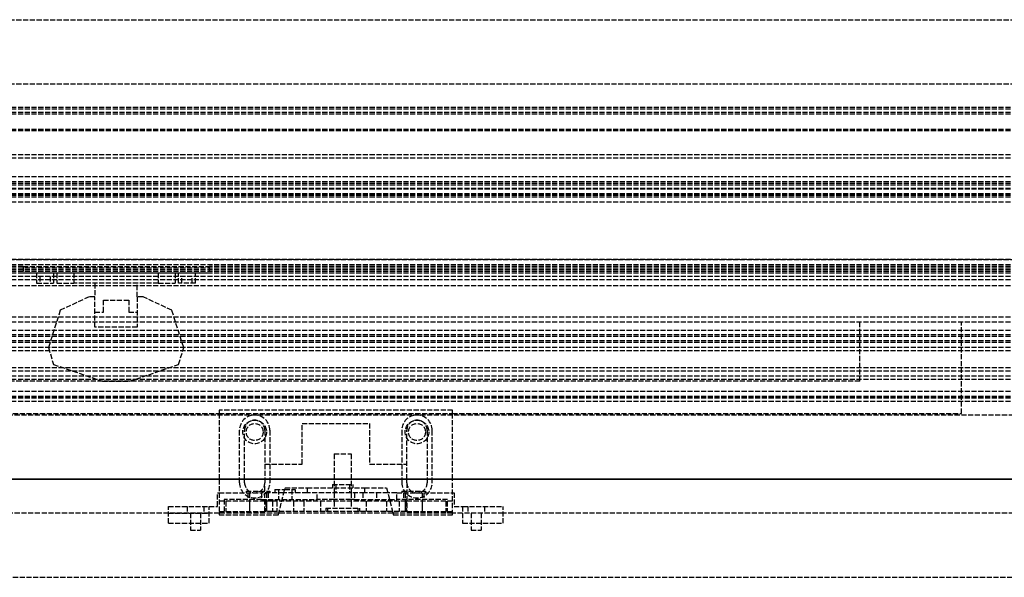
# Model space of a CAD drawing. Header units: millimetres. Extents: x 0 to 2538, y 0 to 599.
# Tile 13 of 18: x 1630 to 1921, y 0 to 165. Entities that reach past the tile are written whole.
import ezdxf

# ---------------------------------------------------------------- set-up
doc = ezdxf.new("R2010")
doc.units = ezdxf.units.MM
doc.header["$LTSCALE"] = 10
doc.linetypes.add('ALLCAD_Strich', pattern=[0.2, 0.15, -0.05])
doc.layers.add('BESCH_KONT_sich_schn_ansi_2d', color=40, linetype='Continuous')
doc.layers.add('BESCH_KONT_sich_schn_grun_2d', color=10, linetype='Continuous')

msp = doc.modelspace()

# ---------------------------------------------------------------- linework, layer by layer
at = {"layer": 'BESCH_KONT_sich_schn_ansi_2d', "linetype": 'ALLCAD_Strich'}
for p, q in [((0, 29, 2121), (2538, 29, 2121)), ((0, 29, 2202), (2538, 29, 2202)), ((0, 29, 2102), (2538, 29, 2102)), ((2519, 29, 2044), (19, 29, 2044)), ((2519, 29, 2043), (19, 29, 2043)), ((2519, 29, 2046.5), (19, 29, 2046.5)), ((2519, 29, 2079), (19, 29, 2079)), ((2519, 29, 2100), (19, 29, 2100)), ((2519, 29, 2101.5), (19, 29, 2101.5)), ((2519, 29, 2121.55), (19, 29, 2121.55)), ((2519, 29, 2122.5), (19, 29, 2122.5)), ((2519, 29, 2122), (19, 29, 2122)), ((2519, 29, 2040), (19, 29, 2040)), ((2519, 29, 2037.5), (19, 29, 2037.5)), ((2519, 29, 2036.5), (19, 29, 2036.5)), ((2519, 29, 2045.5), (19, 29, 2045.5)), ((19, 29, 2087), (2519, 29, 2087)), ((19, 29, 79), (2519, 29, 79)), ((19, 29, 73), (2519, 29, 73)), ((2519, 29, 62), (19, 29, 62)), ((2519, 29, 54.5), (19, 29, 54.5)), ((2519, 29, 53.5), (19, 29, 53.5)), ((2519, 29, 50), (19, 29, 50)), ((2519, 29, 54), (19, 29, 54)), ((2519, 29, 45), (19, 29, 45)), ((2519, 29, 48), (19, 29, 48)), ((2519, 29, 58.5), (19, 29, 58.5)), ((2519, 29, 39.5), (19, 29, 39.5)), ((2416.5, 29, 41.5), (19, 29, 41.5)), ((2519, 29, 59), (19, 29, 59)), ((2519, 29, 60), (19, 29, 60)), ((2519, 29, 53.59), (19, 29, 53.59)), ((2519, 29, 46), (19, 29, 46)), ((2519, 29, 2098.5), (19, 29, 2098.5)), ((2519, 29), (19, 29)), ((1264, 29, 2080), (2519, 29, 2080)), ((1264, 29, 32), (2519, 29, 32)), ((2524.5, 29, 2086.5), (1273, 29, 2086.5)), ((1273, 29, 73.5), (2524.5, 29, 73.5)), ((1406, 29, 2097.5), (1689, 29, 2097.5)), ((1689, 29, 2096), (1408.5, 29, 2096)), ((1691, 29, 2083.5), (1408.5, 29, 2083.5)), ((1878.5, 29, 2087.5), (1438.5, 29, 2087.5)), ((1878.5, 29, 2092.5), (1438.5, 29, 2092.5)), ((2344, 29, 29), (1439, 29, 29)), ((2344, 29, 31), (1439, 29, 31)), ((1674, 29, 2081), (1617, 29, 2081)), ((2375, 29, 2078), (1629, 29, 2078)), ((1631, 29, 2079), (1686, 29, 2079)), ((1631, 29, 2081), (1631, 29, 2079)), ((1631, 29, 2097.5), (1631, 29, 2083.5)), ((1631, 29, 2083.5), (1631, 29, 2081)), ((1636, 29, 2088.25), (1636, 29, 2088.25)), ((1636, 29, 2088.25), (1636.01, 29, 2088.25)), ((1636, 29, 2088.25), (1636.01, 29, 2088.25)), ((1636, 29, 2088.25), (1636.01, 29, 2088.25)), ((1636, 29, 2088.25), (1636.01, 29, 2088.25)), ((1636, 29, 2088.25), (1636, 29, 2088.25)), ((1636, 29, 2088.25), (1636.01, 29, 2088.25)), ((1636, 29, 2088.25), (1636.01, 29, 2088.25)), ((1636.01, 29, 2088.25), (1636, 29, 2088.25)), ((1636, 29, 2088.24), (1636, 29, 2088.24)), ((1636, 29, 2088.24), (1636.01, 29, 2088.24)), ((1636, 29, 2088.24), (1636, 29, 2088.24)), ((1636, 29, 2088.24), (1636.01, 29, 2088.24)), ((1636, 29, 2088.24), (1636.01, 29, 2088.24)), ((1636, 29, 2088.24), (1636.01, 29, 2088.24)), ((1636, 29, 2088.24), (1636.01, 29, 2088.24)), ((1636, 29, 2088.24), (1636, 29, 2088.25)), ((1636, 29, 2088.25), (1636.01, 29, 2088.25)), ((1636, 29, 2088.24), (1636.01, 29, 2088.24)), ((1636, 29, 2088.24), (1636.01, 29, 2088.24)), ((1636, 29, 2088.26), (1636, 29, 2088.26)), ((1636, 29, 2088.26), (1636.01, 29, 2088.26)), ((1636, 29, 2088.26), (1636, 29, 2088.25)), ((1636, 29, 2088.25), (1636.01, 29, 2088.25)), ((1636, 29, 2088.26), (1636.01, 29, 2088.26)), ((1636, 29, 2088.26), (1636.01, 29, 2088.26)), ((1636, 29, 2088.26), (1636.01, 29, 2088.26)), ((1636, 29, 2088.26), (1636, 29, 2088.26)), ((1636, 29, 2088.26), (1636.01, 29, 2088.26)), ((1636, 29, 2088.26), (1636.01, 29, 2088.26)), ((1636, 29, 2088.26), (1636.01, 29, 2088.26)), ((1636.01, 29, 2088.25), (1636.01, 29, 2088.25)), ((1636.01, 29, 2088.25), (1636.01, 29, 2088.25)), ((1636.01, 29, 2088.24), (1636.01, 29, 2088.24)), ((1636.01, 29, 2088.24), (1636.01, 29, 2088.24)), ((1636.01, 29, 2088.24), (1636.01, 29, 2088.25)), ((1636.01, 29, 2088.26), (1636.01, 29, 2088.25)), ((1636.01, 29, 2088.26), (1636.01, 29, 2088.26)), ((1636.01, 29, 2088.26), (1636.01, 29, 2088.26)), ((1638.5, 29, 2087.5), (1638.5, 29, 2092.5)), ((1640, 29, 2087.5), (1640, 29, 2092.5)), ((1642, 29, 2087.5), (1642, 29, 2092.5)), ((1671, 29, 2093.25), (1646, 29, 2093.25)), ((1646, 29, 2083.25), (1671, 29, 2083.25)), ((1650.5, 29, 2087.5), (1650.5, 29, 2092.5)), ((1652.25, 29, 2087.5), (1652.25, 29, 2084.75)), ((1652.25, 29, 2091.75), (1654.75, 29, 2091.75)), ((1654.75, 29, 2084.75), (1652.25, 29, 2084.75)), ((1652.25, 29, 2087.5), (1652.25, 29, 2092.5)), ((1654.5, 29, 2087.5), (1654.5, 29, 2092.5)), ((1654.5, 29, 2092.5), (1662.5, 29, 2092.5)), ((1654.5, 29, 2087.5), (1662.5, 29, 2087.5)), ((1654.75, 29, 2084.75), (1654.75, 29, 2091.75)), ((1662.25, 29, 2084.75), (1654.75, 29, 2084.75)), ((1654.75, 29, 2091.75), (1662.25, 29, 2091.75)), ((1662.25, 29, 2091.75), (1664.75, 29, 2091.75)), ((1664.75, 29, 2084.75), (1662.25, 29, 2084.75)), ((1662.25, 29, 2091.75), (1662.25, 29, 2084.75)), ((1662.5, 29, 2087.5), (1662.5, 29, 2092.5)), ((1664.75, 29, 2087.5), (1664.75, 29, 2084.75)), ((1664.75, 29, 2087.5), (1664.75, 29, 2092.5)), ((1666.5, 29, 2087.5), (1666.5, 29, 2092.5)), ((1686, 29, 2081), (1674, 29, 2081)), ((1674, 29, 2030), (1690.5, 29, 2030)), ((1674, 29, 2030), (1674, 29, 2080)), ((1674, 29, 2080), (1674, 29, 2082)), ((1674, 29, 2082), (1686, 29, 2082)), ((1675, 29, 2087.5), (1675, 29, 2092.5)), ((1677, 29, 2087.5), (1677, 29, 2092.5)), ((1678.5, 29, 2087.5), (1678.5, 29, 2092.5)), ((1686, 29, 2083.5), (1686, 29, 2097.5)), ((1686, 29, 2079), (1686, 29, 2080)), ((1691, 29, 2081), (1686, 29, 2081)), ((1686, 29, 2082), (1686, 29, 2083.5)), ((1686, 29, 2080), (1686, 29, 2082)), ((1688.5, 29, 2030), (1688.5, 29, 2080)), ((1702.5, 29, 2091), (1689, 29, 2091)), ((1689, 29, 2085), (1689, 29, 2094)), ((1689, 29, 2085), (1691, 29, 2085)), ((1689, 29, 2094), (1702.5, 29, 2094)), ((1689, 29, 2097.5), (1706.5, 29, 2097.5)), ((1689, 29, 2096), (1689, 29, 2097.5)), ((1689, 29, 2096), (1706.5, 29, 2096)), ((1690.5, 29, 2030), (1756.5, 29, 2030)), ((1690.5, 29, 2030), (1690.5, 29, 2080)), ((1756, 29, 2081), (1691, 29, 2081)), ((1691, 29, 2080), (1691, 29, 2031)), ((1691, 29, 2031), (1756, 29, 2031)), ((1707.18, 29, 2083.5), (1691, 29, 2083.5)), ((1691, 29, 2085), (1691, 29, 2080)), ((1695, 29, 2094.5), (1703.83, 29, 2094.5)), ((1695, 29, 2094.5), (1695, 29, 2096)), ((1696, 29, 2098), (1696, 29, 2097.5)), ((1696, 29, 2098), (1703, 29, 2098)), ((1696.5, 29, 2094.5), (1696.5, 29, 2097.5)), ((1697, 29, 2091), (1697, 29, 2094)), ((1697, 29, 2094), (1697, 29, 2091)), ((1697, 29, 2097.5), (1697, 29, 2094.5)), ((1697, 29, 2094.5), (1697, 29, 2094)), ((1697.5, 29, 2052), (1697.5, 29, 2058)), ((1701.5, 29, 2091), (1701.5, 29, 2080)), ((1702, 29, 2091), (1702, 29, 2094)), ((1702, 29, 2094), (1702, 29, 2091)), ((1702, 29, 2097.5), (1702, 29, 2094.5)), ((1702, 29, 2094.5), (1702, 29, 2094)), ((1702.5, 29, 2094.5), (1702.5, 29, 2097.5)), ((1702.75, 29, 2091), (1702.5, 29, 2091)), ((1702.5, 29, 2091), (1702.5, 29, 2094)), ((1702.5, 29, 2094), (1703.67, 29, 2094)), ((1702.75, 29, 2091), (1718, 29, 2091)), ((1704.29, 29, 2096), (1702.75, 29, 2091)), ((1703, 29, 2098), (1703, 29, 2097.5)), ((1703.5, 29, 2058), (1703.5, 29, 2052)), ((1703.67, 29, 2094), (1713.5, 29, 2094)), ((1703.83, 29, 2094.5), (1704, 29, 2094.5)), ((1704, 29, 2094.5), (1704, 29, 2095.06)), ((1704, 29, 2095.06), (1704, 29, 2096)), ((1704.75, 29, 2097.5), (1704.29, 29, 2096)), ((1706.5, 29, 2096), (1706.5, 29, 2097.5)), ((1706.5, 29, 2097.5), (1706.75, 29, 2097.5)), ((1706.75, 29, 2096), (1706.5, 29, 2096)), ((1708.5, 29, 2096), (1706.75, 29, 2096)), ((1740.25, 29, 2097.5), (1706.75, 29, 2097.5)), ((1709.82, 29, 2083.5), (1707.18, 29, 2083.5)), ((1708.5, 29, 2096), (1708.5, 29, 2097.5)), ((1715, 29, 2096), (1708.5, 29, 2096)), ((1718, 29, 2083.5), (1709.82, 29, 2083.5)), ((1714, 29, 2080.5), (1711, 29, 2080.5)), ((1711, 29, 2090.5), (1714, 29, 2090.5)), ((1712.49, 29, 2090.5), (1712.49, 29, 2090.49)), ((1712.49, 29, 2090.5), (1712.49, 29, 2090.49)), ((1712.49, 29, 2090.5), (1712.49, 29, 2090.49)), ((1712.49, 29, 2090.5), (1712.49, 29, 2090.49)), ((1712.49, 29, 2090.5), (1712.49, 29, 2090.49)), ((1712.49, 29, 2090.5), (1712.49, 29, 2090.49)), ((1712.49, 29, 2090.49), (1712.49, 29, 2090.49)), ((1712.49, 29, 2090.49), (1712.49, 29, 2090.49)), ((1712.49, 29, 2090.49), (1712.5, 29, 2090.49)), ((1712.49, 29, 2090.5), (1712.49, 29, 2090.49)), ((1712.5, 29, 2090.5), (1712.5, 29, 2090.49)), ((1712.5, 29, 2090.5), (1712.5, 29, 2090.49)), ((1712.5, 29, 2090.5), (1712.5, 29, 2090.49)), ((1712.5, 29, 2090.49), (1712.5, 29, 2090.5)), ((1712.5, 29, 2090.5), (1712.5, 29, 2090.49)), ((1712.51, 29, 2090.49), (1712.5, 29, 2090.49)), ((1712.5, 29, 2090.5), (1712.5, 29, 2090.49)), ((1712.5, 29, 2090.5), (1712.5, 29, 2090.49)), ((1712.5, 29, 2090.5), (1712.5, 29, 2090.49)), ((1712.5, 29, 2090.49), (1712.5, 29, 2090.49)), ((1712.5, 29, 2090.49), (1712.5, 29, 2090.49)), ((1712.5, 29, 2090.5), (1712.5, 29, 2090.49)), ((1712.51, 29, 2090.5), (1712.51, 29, 2090.49)), ((1712.51, 29, 2090.5), (1712.51, 29, 2090.49)), ((1712.51, 29, 2090.5), (1712.51, 29, 2090.49)), ((1712.51, 29, 2090.5), (1712.51, 29, 2090.49)), ((1712.51, 29, 2090.5), (1712.51, 29, 2090.49)), ((1712.51, 29, 2090.49), (1712.51, 29, 2090.49)), ((1712.51, 29, 2090.49), (1712.51, 29, 2090.49)), ((1712.51, 29, 2090.5), (1712.51, 29, 2090.49)), ((1712.51, 29, 2090.5), (1712.51, 29, 2090.49)), ((1713.5, 29, 2091), (1713.5, 29, 2094)), ((1713.5, 29, 2094), (1733.5, 29, 2094)), ((1715, 29, 2097.5), (1715, 29, 2085.5)), ((1715, 29, 2085.5), (1718, 29, 2085.5)), ((1715, 29, 2096), (1732, 29, 2096)), ((1718, 29, 2091), (1729, 29, 2091)), ((1729, 29, 2080.5), (1718, 29, 2080.5)), ((1718, 29, 2088.5), (1718, 29, 2091)), ((1718, 29, 2080.5), (1718, 29, 2082.5)), ((1718, 29, 2082.5), (1718, 29, 2088.5)), ((1718, 29, 2085.5), (1719, 29, 2085.5)), ((1718.58, 29, 2083.5), (1718, 29, 2083.5)), ((1732.5, 29, 2083.5), (1718.58, 29, 2083.5)), ((1719, 29, 2085.5), (1732, 29, 2085.5)), ((1729, 29, 2091), (1733.84, 29, 2091)), ((1729, 29, 2091), (1729, 29, 2080.5)), ((1732, 29, 2085.5), (1732, 29, 2097.5)), ((1738.5, 29, 2096), (1732, 29, 2096)), ((1732.5, 29, 2083), (1732.5, 29, 2088.5)), ((1734.82, 29, 2083.5), (1732.5, 29, 2083.5)), ((1733.5, 29, 2091), (1733.5, 29, 2094)), ((1733.5, 29, 2094), (1743.33, 29, 2094)), ((1733.84, 29, 2091), (1737.16, 29, 2091)), ((1756, 29, 2083.5), (1734.82, 29, 2083.5)), ((1737.16, 29, 2091), (1741.5, 29, 2091)), ((1738.5, 29, 2096), (1738.5, 29, 2097.5)), ((1740.25, 29, 2096), (1738.5, 29, 2096)), ((1738.5, 29, 2088.5), (1738.5, 29, 2083)), ((1740.25, 29, 2097.5), (1740.5, 29, 2097.5)), ((1740.5, 29, 2096), (1740.25, 29, 2096)), ((1740.5, 29, 2097.5), (1758, 29, 2097.5)), ((1740.5, 29, 2097.5), (1740.5, 29, 2096)), ((1740.5, 29, 2096), (1758, 29, 2096)), ((1741.5, 29, 2091), (1744.25, 29, 2091)), ((1741.5, 29, 2080), (1741.5, 29, 2091)), ((1742.71, 29, 2096), (1742.25, 29, 2097.5)), ((1744.25, 29, 2091), (1742.71, 29, 2096)), ((1743, 29, 2094.5), (1743, 29, 2095.06)), ((1743.17, 29, 2094.5), (1743, 29, 2094.5)), ((1743, 29, 2095.06), (1743, 29, 2096)), ((1752, 29, 2094.5), (1743.17, 29, 2094.5)), ((1743.33, 29, 2094), (1744.5, 29, 2094)), ((1743.5, 29, 2052), (1743.5, 29, 2058)), ((1744, 29, 2098), (1744, 29, 2097.5)), ((1744, 29, 2098), (1751, 29, 2098)), ((1744.5, 29, 2091), (1744.25, 29, 2091)), ((1758, 29, 2091), (1744.5, 29, 2091)), ((1744.5, 29, 2094.5), (1744.5, 29, 2097.5)), ((1744.5, 29, 2094), (1758, 29, 2094)), ((1744.5, 29, 2091), (1744.5, 29, 2094)), ((1745, 29, 2091), (1745, 29, 2094)), ((1745, 29, 2094), (1745, 29, 2091)), ((1745, 29, 2097.5), (1745, 29, 2094.5)), ((1745, 29, 2094.5), (1745, 29, 2094)), ((1749.5, 29, 2058), (1749.5, 29, 2052)), ((1750, 29, 2091), (1750, 29, 2094)), ((1750, 29, 2094), (1750, 29, 2091)), ((1750, 29, 2097.5), (1750, 29, 2094.5)), ((1750, 29, 2094.5), (1750, 29, 2094)), ((1750.5, 29, 2094.5), (1750.5, 29, 2097.5)), ((1751, 29, 2098), (1751, 29, 2097.5)), ((1752, 29, 2094.5), (1752, 29, 2096)), ((1756, 29, 2031), (1756, 29, 2080)), ((1761, 29, 2081), (1756, 29, 2081)), ((1756, 29, 2085), (1758, 29, 2085)), ((1756, 29, 2080), (1756, 29, 2085)), ((1908.5, 29, 2083.5), (1756, 29, 2083.5)), ((1756.5, 29, 2030), (1773, 29, 2030)), ((1756.5, 29, 2030), (1756.5, 29, 2080)), ((1908.5, 29, 2096), (1758, 29, 2096)), ((1758, 29, 2085), (1758, 29, 2094)), ((1758, 29, 2096), (1758, 29, 2097.5)), ((1758, 29, 2097.5), (1908.5, 29, 2097.5)), ((1758.5, 29, 2030), (1758.5, 29, 2080)), ((1773, 29, 2081), (1761, 29, 2081)), ((1761, 29, 2080), (1761, 29, 2082)), ((1761, 29, 2082), (1773, 29, 2082)), ((1773, 29, 2030), (1773, 29, 2080)), ((2358, 29, 2081), (1773, 29, 2081)), ((1773, 29, 2080), (1773, 29, 2082)), ((1878.5, 29, 2087.5), (1878.5, 29, 2092.5)), ((2519, 29, 2097.5), (1908.5, 29, 2097.5)), ((2394.5, 29, 2096), (1908.5, 29, 2096)), ((1908.5, 29, 2083.5), (1908.5, 29, 2097.5))]:
    msp.add_line(p, q, dxfattribs=at)
at = {"layer": 'BESCH_KONT_sich_schn_ansi_2d', "linetype": 'ALLCAD_Strich', "extrusion": (0, -1, 0)}
for centre, radius in [((1637.5, 2088.25, -29), 2.5), ((1679.5, 2088.25, -29), 1.5), ((1682, 2068, -29), 1.5), ((1682, 2036, -29), 1.5), ((1700.5, 2056, -29), 3.5), ((1700.5, 2056, -29), 2.5), ((1708.5, 2085, -29), 3), ((1725.5, 2090.5, -29), 4.5), ((1725.5, 2090.5, -29), 3), ((1725.5, 2090.5, -29), 2.5), ((1725.5, 2090.5, -29), 2.5), ((1746.5, 2056, -29), 3.5), ((1746.5, 2056, -29), 2.5), ((1765, 2068, -29), 1.5), ((1765, 2036, -29), 1.5)]:
    msp.add_circle(centre, radius, dxfattribs=at)
at = {"layer": 'BESCH_KONT_sich_schn_ansi_2d', "linetype": 'ALLCAD_Strich', "extrusion": (0, 1, 0)}
for centre, radius in [((-1637.5, 2088.25, 29), 1.5), ((-1679.5, 2088.25, 29), 2.5), ((-1682, 2052, 29), 2.5), ((-1682, 2036, 29), 2.5), ((-1682, 2068, 29), 2.5), ((-1708.5, 2085, 29), 2), ((-1725.5, 2090.5, 29), 5), ((-1725.5, 2090.5, 29), 2), ((-1765, 2068, 29), 2.5), ((-1765, 2036, 29), 2.5), ((-1765, 2052, 29), 2.5)]:
    msp.add_circle(centre, radius, dxfattribs=at)
at = {"layer": 'BESCH_KONT_sich_schn_ansi_2d', "linetype": 'ALLCAD_Strich', "extrusion": (0, -1, 0)}
for centre, start, end in [((1646, 2088.25, -29), 90, 251.8051), ((1646, 2088.25, -29), 251.8051, 270), ((1671, 2088.25, -29), 288.1949, 90), ((1671, 2088.25, -29), 270, 288.1949)]:
    msp.add_arc(centre, 5, start, end, dxfattribs=at)
at = {"layer": 'BESCH_KONT_sich_schn_ansi_2d', "linetype": 'ALLCAD_Strich', "extrusion": (0, 1, 0)}
for centre, radius, start, end in [((-1700.5, 2058, 29), 3, 0, 180), ((-1700.5, 2052, 29), 3, 180, 0), ((-1711, 2085.5, 29), 5, 270, 90), ((-1714, 2085.5, 29), 5, 90, 270), ((-1733.5, 2085, 29), 2, 300, 60), ((-1735.5, 2088.5, 29), 3, 0, 180), ((-1735.5, 2083, 29), 3, 180, 0), ((-1733.5, 2085, 29), 2, 60, 180), ((-1733.5, 2085, 29), 2, 180, 300), ((-1746.5, 2058, 29), 3, 0, 180), ((-1746.5, 2052, 29), 3, 180, 0)]:
    msp.add_arc(centre, radius, start, end, dxfattribs=at)
at = {"layer": 'BESCH_KONT_sich_schn_grun_2d', "linetype": 'ALLCAD_Strich'}
for p, q in [((19, 165), (2519, 165)), ((19, 146), (2519, 146)), ((2519, 139), (19, 139)), ((2519, 138.5), (19, 138.5)), ((2519, 137.5), (19, 137.5)), ((2519, 137), (19, 137)), ((2519, 132.5), (19, 132.5)), ((2519, 132.09), (19, 132.09)), ((2519, 125), (19, 125)), ((2519, 124), (19, 124)), ((2519, 124), (19.02, 124)), ((2519, 118.5), (19, 118.5)), ((2519, 117), (19, 117)), ((2519, 116.5), (19, 116.5)), ((2519, 116), (19, 116)), ((2519, 115), (19, 115)), ((2519, 114.84), (19, 114.84)), ((2519, 113.5), (19, 113.5)), ((2519, 113.18), (19, 113.18)), ((2519, 113), (19, 113)), ((2519, 112.5), (19, 112.5)), ((2519, 111), (19, 111)), ((2519, 94), (19, 94)), ((19, 94), (2519, 94)), ((2519, 92.5), (19, 92.5)), ((1631, 92), (19, 92)), ((2519, 91.5), (19, 91.5)), ((2519, 91), (19, 91)), ((2519, 90.5), (19, 90.5)), ((1631, 92), (1686, 92)), ((1631, 92), (1631, 90)), ((2519, 92), (1686, 92)), ((1686, 92), (1686, 90)), ((2519, 90), (19, 90)), ((2519, 89), (19, 89)), ((2519, 88), (19, 88)), ((1686, 90), (1631, 90)), ((1635, 90), (1635, 87)), ((1636, 89), (1636.01, 89)), ((1636, 89), (1636.01, 89)), ((1636, 89), (1636.01, 89)), ((1636, 89), (1636.01, 89)), ((1636, 89), (1636, 88.99)), ((1636, 89), (1636.01, 89)), ((1636, 89), (1636, 89)), ((1636, 89), (1636.01, 89)), ((1636, 88.99), (1636, 87)), ((1636, 88.99), (1636.01, 88.99)), ((1636, 88.99), (1636.01, 88.99)), ((1636, 88.99), (1636.01, 88.99)), ((1636, 88.99), (1636.01, 88.99)), ((1636, 88.99), (1636.01, 88.99)), ((1636, 88.99), (1636.01, 88.99)), ((1636, 88.99), (1636, 88.99)), ((1636, 88.99), (1636.01, 88.99)), ((1636, 88.99), (1636.01, 88.99)), ((1636.01, 89), (1636.01, 88.99)), ((1636.01, 89), (1636.01, 89)), ((1636.01, 88.99), (1636.01, 88.99)), ((1639, 89), (1639, 87)), ((1640, 90), (1640, 87)), ((1641, 90), (1641, 87)), ((1646, 90), (1646, 87)), ((1671, 90), (1671, 87)), ((1676, 90), (1676, 87)), ((1677, 87), (1677, 90)), ((1678, 87), (1678, 89)), ((1681, 87), (1681, 89)), ((1682, 87), (1682, 90)), ((2519, 86.25), (19, 86.25)), ((1635, 87), (1640, 87)), ((1641, 87), (1646, 87)), ((1671, 87), (1646, 87)), ((1652.25, 87), (1652.25, 83)), ((1664.75, 83), (1664.75, 87)), ((1671, 87), (1676, 87)), ((1682, 87), (1677, 87)), ((1650.5, 83), (1642, 79)), ((1652.25, 83), (1650.5, 83)), ((1652.25, 74), (1652.25, 83)), ((1654.75, 78.5), (1654.75, 82)), ((1654.75, 82), (1662.25, 82)), ((1662.25, 82), (1662.25, 78.5)), ((1666.5, 83), (1664.75, 83)), ((1664.75, 83), (1664.75, 74)), ((1675, 79), (1666.5, 83)), ((1642, 79), (1638.5, 68)), ((1678.5, 68), (1675, 79)), ((2519, 77), (19, 77)), ((1652.25, 78.5), (1654.75, 78.5)), ((1662.25, 78.5), (1664.75, 78.5)), ((2519, 75.5), (19, 75.5)), ((2519, 73), (19, 73)), ((1664.75, 74), (1652.25, 74)), ((1878.5, 58), (1878.5, 75.5)), ((1908.5, 48.5), (1908.5, 75.5)), ((2519, 71.75), (19, 71.75)), ((2519, 71.25), (19, 71.25)), ((2519, 70), (1509, 70)), ((2519, 69.5), (19, 69.5)), ((2519, 68), (19, 68)), ((2401, 67), (1603, 67)), ((1638.5, 68), (1640, 63)), ((1677, 63), (1678.5, 68)), ((2401, 62), (1603, 62)), ((1640, 63), (1654.5, 58)), ((1662.5, 58), (1677, 63)), ((2519, 61), (19, 61)), ((2519, 59.5), (19, 59.5)), ((2519, 58.5), (1210, 58.5)), ((1878.5, 58), (1438.5, 58)), ((1654.5, 58), (1662.5, 58)), ((2519, 55), (19, 55)), ((2519, 53.25), (19, 53.25)), ((2519, 53), (19, 53)), ((2519, 53.5), (1219.5, 53.5)), ((2519, 52), (1217.5, 52)), ((2538, 48), (0, 48)), ((1406, 48.5), (1689, 48.5)), ((1689, 49.5), (1689, 48.5)), ((1758, 49.5), (1689, 49.5)), ((1689, 48.5), (1689, 29)), ((1689, 48.5), (1758, 48.5)), ((1758, 48.5), (1758, 49.5)), ((1758, 29), (1758, 48.5)), ((1758, 48.5), (1908.5, 48.5)), ((1713.5, 33.5), (1713.5, 45.5)), ((1713.5, 45.5), (1733.5, 45.5)), ((1733.5, 45.5), (1733.5, 33.5)), ((1695, 28), (1695, 43.5)), ((1696.5, 29), (1696.5, 43.5)), ((1702.5, 43.5), (1702.5, 29)), ((1704, 43.5), (1704, 28)), ((1743, 43.5), (1743, 28)), ((1744.5, 29), (1744.5, 43.5)), ((1750.5, 43.5), (1750.5, 29)), ((1752, 28), (1752, 43.5)), ((1723, 36.5), (1723, 25)), ((1723, 36.5), (1728, 36.5)), ((1728, 36.5), (1728, 25)), ((1702.5, 33.5), (1713.5, 33.5)), ((1733.5, 33.5), (1744.5, 33.5)), ((0, 29), (2538, 29)), ((1689, 29), (1689, 18.5)), ((1696.5, 28), (1696.5, 29)), ((1702.5, 29), (1702.5, 28)), ((1702.5, 19.5), (1702.5, 28)), ((1706.5, 18.5), (1708.5, 26.5)), ((1708.5, 26.5), (1715, 26.5)), ((1715, 26.5), (1732, 26.5)), ((1715, 26.5), (1715, 25)), ((1722.5, 27.5), (1722.5, 26.5)), ((1722.5, 27.5), (1728.5, 27.5)), ((1723.5, 27.5), (1723.5, 25)), ((1727.5, 27.5), (1727.5, 25)), ((1728.5, 27.5), (1728.5, 26.5)), ((1732, 26.5), (1732, 25)), ((1732, 26.5), (1738.5, 26.5)), ((1738.5, 26.5), (1740.5, 18.5)), ((1744.5, 28), (1744.5, 29)), ((1744.5, 28), (1744.5, 19.5)), ((1750.5, 29), (1750.5, 28)), ((1758, 18.5), (1758, 29)), ((1688.5, 21), (1688.5, 25)), ((1688.5, 25), (1689, 25)), ((1689, 25), (1701.5, 25)), ((1697, 25.5), (1697, 25)), ((1697, 25.5), (1704, 25.5)), ((1697.5, 25), (1697.5, 23)), ((1698, 25), (1698, 19)), ((1701.5, 25), (1701.5, 23)), ((1708.12, 25), (1701.5, 25)), ((1703, 25), (1703, 19)), ((1703.5, 25), (1703.5, 23)), ((1704, 25.5), (1704, 25)), ((1705.5, 26), (1705.5, 25)), ((1705.5, 26), (1708.37, 26)), ((1706.5, 26), (1706.5, 23)), ((1715, 25), (1708.12, 25)), ((1708.37, 26), (1711.5, 26)), ((1710.5, 26), (1710.5, 23)), ((1711.5, 26), (1711.5, 25)), ((1732, 25), (1715, 25)), ((1718, 23), (1718, 25)), ((1723, 25), (1723, 22.5)), ((1728, 25), (1728, 22.5)), ((1729, 25), (1729, 23)), ((1731.5, 25), (1731.5, 23)), ((1738.87, 25), (1732, 25)), ((1735.5, 25), (1735.5, 23)), ((1741.5, 25), (1738.87, 25)), ((1741.5, 23), (1741.5, 25)), ((1741.5, 25), (1758, 25)), ((1743, 25.5), (1743, 25)), ((1743, 25.5), (1750, 25.5)), ((1743.5, 25), (1743.5, 23)), ((1744, 25), (1744, 19)), ((1749, 25), (1749, 19)), ((1749.5, 25), (1749.5, 23)), ((1750, 25.5), (1750, 25)), ((1758, 25), (1758.5, 25)), ((1758.5, 25), (1758.5, 21)), ((1674, 16), (1674, 21)), ((1674, 21), (1686, 21)), ((1679.5, 21), (1679.5, 19)), ((1684.5, 21), (1684.5, 19)), ((1686, 21), (1688.5, 21)), ((1686, 16), (1686, 21)), ((1702.5, 22.5), (1689, 22.5)), ((1701.5, 23), (1690.5, 23)), ((1690.5, 23), (1690.5, 19)), ((1691, 22.5), (1691, 19.5)), ((1698, 22.5), (1698, 19.5)), ((1701.5, 23), (1707.62, 23)), ((1702.75, 22.5), (1702.5, 22.5)), ((1704.75, 22.5), (1702.75, 22.5)), ((1702.75, 22.5), (1702.75, 19.5)), ((1703, 22.5), (1703, 19.5)), ((1742.25, 22.5), (1704.75, 22.5)), ((1704.75, 22.5), (1704.75, 19.5)), ((1706, 22.5), (1706, 19.5)), ((1707.62, 23), (1718, 23)), ((1711, 22.5), (1711, 19.5)), ((1712.49, 22.5), (1712.49, 22.5)), ((1712.49, 22.49), (1712.49, 22.5)), ((1712.49, 22.5), (1712.49, 22.49)), ((1712.49, 22.5), (1712.49, 22.49)), ((1712.49, 22.49), (1712.49, 22.49)), ((1712.49, 22.49), (1712.49, 22.49)), ((1712.5, 22.5), (1712.5, 22.49)), ((1712.5, 22.49), (1712.5, 22.5)), ((1712.5, 22.5), (1712.5, 22.5)), ((1712.5, 22.49), (1712.5, 22.5)), ((1712.5, 22.5), (1712.5, 22.5)), ((1712.5, 22.5), (1712.5, 22.5)), ((1712.5, 22.5), (1712.5, 22.5)), ((1712.5, 22.49), (1712.5, 22.5)), ((1712.5, 22.5), (1712.5, 22.49)), ((1712.5, 22.49), (1712.5, 22.49)), ((1712.5, 22.49), (1712.5, 22.49)), ((1712.5, 22.49), (1712.5, 22.49)), ((1712.51, 22.5), (1712.51, 22.5)), ((1712.51, 22.49), (1712.51, 22.5)), ((1712.51, 22.5), (1712.51, 22.49)), ((1712.51, 22.49), (1712.51, 22.5)), ((1712.51, 22.49), (1712.51, 22.49)), ((1712.51, 22.49), (1712.51, 22.49)), ((1714, 22.5), (1714, 19.5)), ((1723, 23), (1718, 23)), ((1719, 22.5), (1719, 19.5)), ((1720.5, 20.5), (1720.5, 19.5)), ((1720.5, 20.5), (1730.5, 20.5)), ((1721, 20.5), (1721, 19.5)), ((1728, 23), (1723, 23)), ((1723, 22.5), (1723, 20.5)), ((1723, 22.5), (1723, 20.5)), ((1729, 23), (1728, 23)), ((1728, 22.5), (1728, 20.5)), ((1728, 22.5), (1728, 20.5)), ((1729, 23), (1739.38, 23)), ((1730, 20.5), (1730, 19.5)), ((1730.5, 20.5), (1730.5, 19.5)), ((1732.5, 22.5), (1732.5, 19.5)), ((1738.5, 22.5), (1738.5, 19.5)), ((1739.38, 23), (1741.5, 23)), ((1756.5, 23), (1741.5, 23)), ((1744.25, 22.5), (1742.25, 22.5)), ((1742.25, 22.5), (1742.25, 19.5)), ((1744, 22.5), (1744, 19.5)), ((1744.25, 22.5), (1744.25, 19.5)), ((1744.5, 22.5), (1744.25, 22.5)), ((1758, 22.5), (1744.5, 22.5)), ((1749, 22.5), (1749, 19.5)), ((1756, 22.5), (1756, 19.5)), ((1756.5, 19), (1756.5, 23)), ((1758.5, 21), (1761, 21)), ((1761, 21), (1773, 21)), ((1761, 21), (1761, 16)), ((1762.5, 21), (1762.5, 19)), ((1767.5, 21), (1767.5, 19)), ((1773, 16), (1773, 21)), ((1674, 19), (1425, 19)), ((1686, 19), (1674, 19)), ((1674, 19), (1686, 19)), ((1680.5, 19), (1680.5, 14)), ((1683.5, 19), (1683.5, 14)), ((1689, 19), (1686, 19)), ((1689, 19), (1686, 19)), ((1689, 19.5), (1702.5, 19.5)), ((1706.62, 19), (1689, 19)), ((1690.5, 19), (1689, 19)), ((1689, 18.5), (1706.5, 18.5)), ((1702.75, 19.5), (1702.5, 19.5)), ((1704.75, 19.5), (1702.75, 19.5)), ((1742.25, 19.5), (1704.75, 19.5)), ((1740.37, 19), (1706.62, 19)), ((1758, 19), (1740.37, 19)), ((1740.5, 18.5), (1758, 18.5)), ((1744.25, 19.5), (1742.25, 19.5)), ((1744.5, 19.5), (1744.25, 19.5)), ((1744.5, 19.5), (1758, 19.5)), ((1758, 19), (1756.5, 19)), ((1761, 19), (1758, 19)), ((1761, 19), (1758, 19)), ((1773, 19), (1761, 19)), ((1773, 19), (1761, 19)), ((1763.5, 19), (1763.5, 14)), ((1766.5, 19), (1766.5, 14)), ((2358, 19), (1773, 19)), ((1674, 16), (1686, 16)), ((1761, 16), (1773, 16)), ((1680.5, 14), (1683.5, 14)), ((1763.5, 14), (1766.5, 14)), ((1264, 0), (2519, 0))]:
    msp.add_line(p, q, dxfattribs=at)
for centre, radius in [((1699.5, 43), 3.5), ((1699.5, 43), 2.5), ((1747.5, 43), 3.5), ((1747.5, 43), 2.5)]:
    msp.add_circle(centre, radius, dxfattribs=at)
for centre, radius, start, end in [((1699.5, 43.5), 4.5, 360, 180), ((1747.5, 43.5), 4.5, 0, 180), ((1699.5, 43.5), 3, 0, 180), ((1747.5, 43.5), 3, 0, 180), ((1699.5, 28), 4.5, 180, 360), ((1699.5, 28), 3, 180, 0), ((1747.5, 28), 4.5, 180, 0), ((1747.5, 28), 3, 180, 0), ((1712.49, 22.5), 0.00116, 90, 180), ((1712.49, 22.5), 0.00116, 360, 90), ((1712.49, 22.5), 0.00271, 0, 90), ((1712.49, 22.5), 0.00271, 90, 180), ((1712.49, 22.49), 0.00116, 180, 270), ((1712.49, 22.49), 0.00116, 270, 0), ((1712.49, 22.49), 0.00271, 270, 360), ((1712.49, 22.49), 0.00271, 180, 270), ((1712.51, 22.5), 0.00271, 90, 180), ((1712.5, 22.49), 0.00093, 0, 90), ((1712.5, 22.5), 0.00217, 360, 90), ((1712.51, 22.49), 0.00271, 180, 270), ((1712.5, 22.49), 0.00093, 270, 360), ((1712.5, 22.49), 0.00217, 270, 0), ((1712.51, 22.5), 0.00116, 90, 180), ((1712.51, 22.5), 0.00116, 360, 90), ((1712.51, 22.5), 0.00271, 0, 90), ((1712.51, 22.49), 0.00116, 180, 270), ((1712.51, 22.49), 0.00116, 270, 0), ((1712.51, 22.49), 0.00271, 270, 360)]:
    msp.add_arc(centre, radius, start, end, dxfattribs=at)

doc.saveas('drawing.dxf')
